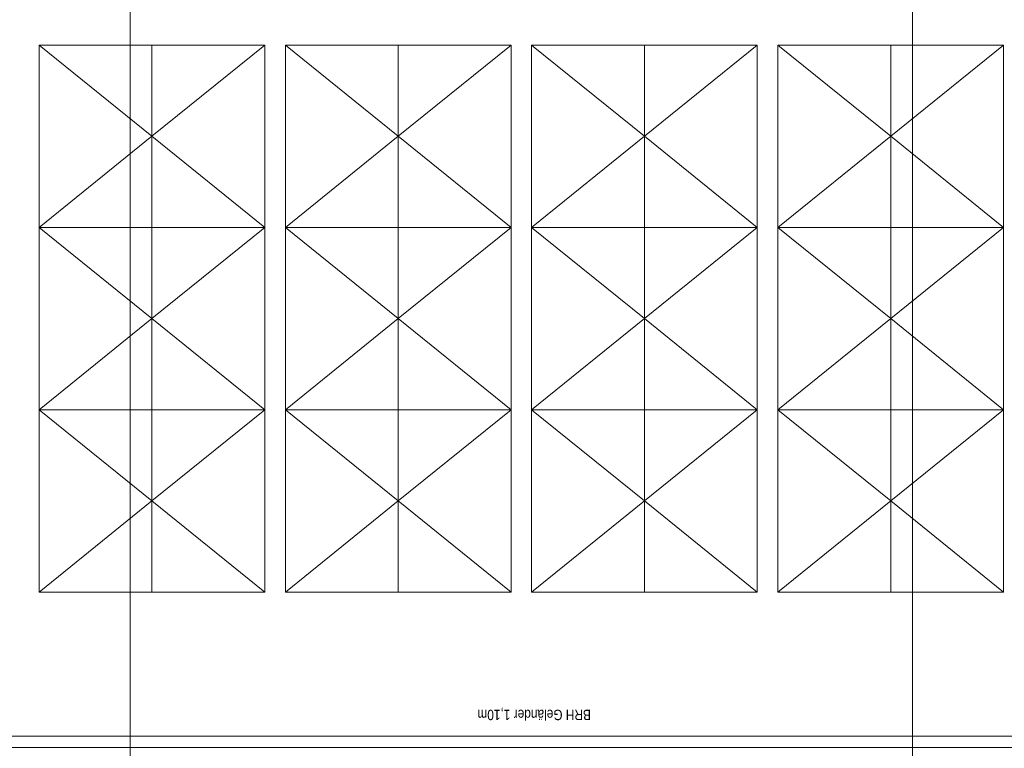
# Model space of a CAD drawing. Extents: x -740 to 300, y 62 to 1112.
# Tile 6 of 187: x -476 to -285, y 225 to 366. Entities that reach past the tile are written whole.
import ezdxf
from ezdxf.lldxf.tags import DXFTag

# ---------------------------------------------------------------- set-up
doc = ezdxf.new("R2010")
doc.units = 0
doc.layers.get('0').update_dxf_attribs({"lineweight": 13})
for name, color, linetype, lineweight, true_color in [('30 -34 Innenwände- 6 Elemente', 7, 'Continuous', 9, 0xff6633), ('30 -36 Dächer- 4 Dachbekleidungen', 7, 'Continuous', 9, 0xccccff), ('40 -44 Elektr. Anlagen- 2 Eigenstromversorgungsanlagen', 7, 'Continuous', 5, 0xff6633), ('70 -72 Beschriftung- 1 Beschriftung allgemein', 7, 'Continuous', 9, 0xff6633), ('Dachflächen Moblierung', 7, 'Continuous', 9, 0x888888)]:
    doc.layers.add(name, color=color, linetype=linetype, lineweight=lineweight, true_color=true_color)
doc.layers.add('70 -71 Achsen- 1 Gebäudeachsen', color=7, linetype='STRICHPUNKT2-A06CPVBCL0', lineweight=18)
doc.styles.get("Standard").update_dxf_attribs({"font": 'ARIALN.TTF'})
tags = doc.linetypes.add('grob-A06CPVB9L0', pattern=[14, 3, -8, 3]).pattern_tags.tags
tags[8:9] = [DXFTag(74, 4), DXFTag(75, 0), DXFTag(340, '0'), DXFTag(46, 0.0), DXFTag(50, 0.0), DXFTag(44, 0.0), DXFTag(45, 0.0)]
tags[6:7] = [DXFTag(74, 4), DXFTag(75, 0), DXFTag(340, '0'), DXFTag(46, 0.0), DXFTag(50, 0.0), DXFTag(44, 0.0), DXFTag(45, 0.0)]
tags[4:5] = [DXFTag(74, 4), DXFTag(75, 0), DXFTag(340, '0'), DXFTag(46, 0.0), DXFTag(50, 0.0), DXFTag(44, 0.0), DXFTag(45, 0.0)]
tags = doc.linetypes.add('STRICHPUNKT2-A06CPVBCL0', pattern=[12.7, 6.35, -3.175, 0, -3.175]).pattern_tags.tags
tags[10:11] = [DXFTag(74, 4), DXFTag(75, 0), DXFTag(340, '0'), DXFTag(46, 0.0), DXFTag(50, 0.0), DXFTag(44, 0.0), DXFTag(45, 0.0)]
tags[8:9] = [DXFTag(74, 4), DXFTag(75, 0), DXFTag(340, '0'), DXFTag(46, 0.0), DXFTag(50, 0.0), DXFTag(44, 0.0), DXFTag(45, 0.0)]
tags[6:7] = [DXFTag(74, 4), DXFTag(75, 0), DXFTag(340, '0'), DXFTag(46, 0.0), DXFTag(50, 0.0), DXFTag(44, 0.0), DXFTag(45, 0.0)]
tags[4:5] = [DXFTag(74, 4), DXFTag(75, 0), DXFTag(340, '0'), DXFTag(46, 0.0), DXFTag(50, 0.0), DXFTag(44, 0.0), DXFTag(45, 0.0)]

# ---------------------------------------------------------------- blocks, each defined once
blk = doc.blocks.new('Referenz-A06CPVBEL0')
at = {"layer": '30 -34 Innenwände- 6 Elemente', "color": 0, "linetype": 'Continuous', "ltscale": 0.13}
for p, q in [((-6.16, 227.11), (-682.36, 227.11)), ((-682.36, 224.91), (-3.96, 224.91))]:
    blk.add_line(p, q, dxfattribs=at)
at = {"layer": '30 -36 Dächer- 4 Dachbekleidungen', "color": 0, "linetype": 'Continuous', "ltscale": 0.13}
for p, q in [((-6.16, 227.11), (-682.36, 227.11)), ((-682.36, 224.91), (-4.16, 224.91))]:
    blk.add_line(p, q, dxfattribs=at)
at = {"layer": '40 -44 Elektr. Anlagen- 2 Eigenstromversorgungsanlagen', "color": 0, "lineweight": 9}
for p, q in [((-472.04, 325.91), (-472.04, 361.31)), ((-472.04, 361.31), (-450.12, 361.31)), ((-450.12, 361.31), (-450.12, 325.91)), ((-428.2, 361.31), (-450.12, 361.31)), ((-428.2, 325.91), (-428.2, 361.31)), ((-424.2, 325.91), (-424.2, 361.31)), ((-424.2, 361.31), (-402.28, 361.31)), ((-402.28, 361.31), (-402.28, 325.91)), ((-380.36, 361.31), (-402.28, 361.31)), ((-380.36, 325.91), (-380.36, 361.31)), ((-376.36, 325.91), (-376.36, 361.31)), ((-376.36, 361.31), (-354.44, 361.31)), ((-354.44, 361.31), (-354.44, 325.91)), ((-332.52, 361.31), (-354.44, 361.31)), ((-332.52, 325.91), (-332.52, 361.31)), ((-328.52, 325.91), (-328.52, 361.31)), ((-328.52, 361.31), (-306.6, 361.31)), ((-306.6, 361.31), (-306.6, 325.91)), ((-284.68, 361.31), (-306.6, 361.31)), ((-284.68, 325.91), (-284.68, 361.31)), ((-472.04, 290.51), (-472.04, 325.91)), ((-472.04, 325.91), (-450.12, 325.91)), ((-450.12, 325.91), (-450.12, 290.51)), ((-428.2, 325.91), (-450.12, 325.91)), ((-428.2, 290.51), (-428.2, 325.91)), ((-424.2, 290.51), (-424.2, 325.91)), ((-424.2, 325.91), (-402.28, 325.91)), ((-402.28, 325.91), (-402.28, 290.51)), ((-402.28, 325.91), (-380.36, 325.91)), ((-380.36, 290.51), (-380.36, 325.91)), ((-354.44, 325.91), (-376.36, 325.91)), ((-376.36, 290.51), (-376.36, 325.91)), ((-354.44, 325.91), (-354.44, 290.51)), ((-332.52, 325.91), (-354.44, 325.91)), ((-332.52, 290.51), (-332.52, 325.91)), ((-328.52, 290.51), (-328.52, 325.91)), ((-328.52, 325.91), (-306.6, 325.91)), ((-306.6, 325.91), (-306.6, 290.51)), ((-284.68, 325.91), (-306.6, 325.91)), ((-284.68, 290.51), (-284.68, 325.91)), ((-472.04, 255.11), (-472.04, 290.51)), ((-472.04, 290.51), (-450.12, 290.51)), ((-450.12, 290.51), (-428.2, 290.51)), ((-450.12, 290.51), (-450.12, 255.11)), ((-428.2, 255.11), (-428.2, 290.51)), ((-424.2, 255.11), (-424.2, 290.51)), ((-424.2, 290.51), (-402.28, 290.51)), ((-402.28, 290.51), (-402.28, 255.11)), ((-380.36, 290.51), (-402.28, 290.51)), ((-380.36, 255.11), (-380.36, 290.51)), ((-354.44, 290.51), (-376.36, 290.51)), ((-376.36, 255.11), (-376.36, 290.51)), ((-354.44, 290.51), (-332.52, 290.51)), ((-354.44, 290.51), (-354.44, 255.11)), ((-332.52, 255.11), (-332.52, 290.51)), ((-306.6, 290.51), (-328.52, 290.51)), ((-328.52, 255.11), (-328.52, 290.51)), ((-306.6, 290.51), (-284.68, 290.51)), ((-306.6, 290.51), (-306.6, 255.11)), ((-284.68, 255.11), (-284.68, 290.51)), ((-450.12, 255.11), (-472.04, 255.11)), ((-450.12, 255.11), (-428.2, 255.11)), ((-402.28, 255.11), (-424.2, 255.11)), ((-402.28, 255.11), (-380.36, 255.11)), ((-354.44, 255.11), (-376.36, 255.11)), ((-354.44, 255.11), (-332.52, 255.11)), ((-306.6, 255.11), (-328.52, 255.11)), ((-306.6, 255.11), (-284.68, 255.11))]:
    blk.add_line(p, q, dxfattribs=at)
at = {"layer": '70 -71 Achsen- 1 Gebäudeachsen', "color": 0, "linetype": 'STRICHPUNKT2-A06CPVBCL0', "ltscale": 0.18}
for p, q in [((-454.36, 1084.85), (-454.36, 85.41)), ((-302.36, 1084.85), (-302.36, 85.41))]:
    blk.add_line(p, q, dxfattribs=at)
at = {"layer": 'Dachflächen Moblierung', "color": 0, "linetype": 'grob-A06CPVB9L0', "lineweight": 5, "ltscale": 0.13}
for p, q in [((-472.04, 361.31), (-450.12, 343.61)), ((-428.2, 361.31), (-450.12, 343.61)), ((-424.2, 361.31), (-402.28, 343.61)), ((-380.36, 361.31), (-402.28, 343.61)), ((-376.36, 361.31), (-354.44, 343.61)), ((-332.52, 361.31), (-354.44, 343.61)), ((-328.52, 361.31), (-306.6, 343.61)), ((-284.68, 361.31), (-306.6, 343.61)), ((-450.12, 343.61), (-472.04, 325.91)), ((-450.12, 343.61), (-428.2, 325.91)), ((-402.28, 343.61), (-424.2, 325.91)), ((-402.28, 343.61), (-380.36, 325.91)), ((-354.44, 343.61), (-376.36, 325.91)), ((-354.44, 343.61), (-332.52, 325.91)), ((-306.6, 343.61), (-328.52, 325.91)), ((-306.6, 343.61), (-284.68, 325.91)), ((-472.04, 325.91), (-450.12, 308.21)), ((-428.2, 325.91), (-450.12, 308.21)), ((-424.2, 325.91), (-402.28, 308.21)), ((-380.36, 325.91), (-402.28, 308.21)), ((-376.36, 325.91), (-354.44, 308.21)), ((-332.52, 325.91), (-354.44, 308.21)), ((-328.52, 325.91), (-306.6, 308.21)), ((-284.68, 325.91), (-306.6, 308.21)), ((-450.12, 308.21), (-472.04, 290.51)), ((-450.12, 308.21), (-428.2, 290.51)), ((-402.28, 308.21), (-424.2, 290.51)), ((-402.28, 308.21), (-380.36, 290.51)), ((-354.44, 308.21), (-376.36, 290.51)), ((-354.44, 308.21), (-332.52, 290.51)), ((-306.6, 308.21), (-328.52, 290.51)), ((-306.6, 308.21), (-284.68, 290.51)), ((-472.04, 290.51), (-450.12, 272.81)), ((-428.2, 290.51), (-450.12, 272.81)), ((-424.2, 290.51), (-402.28, 272.81)), ((-380.36, 290.51), (-402.28, 272.81)), ((-376.36, 290.51), (-354.44, 272.81)), ((-332.52, 290.51), (-354.44, 272.81)), ((-328.52, 290.51), (-306.6, 272.81)), ((-284.68, 290.51), (-306.6, 272.81)), ((-450.12, 272.81), (-472.04, 255.11)), ((-450.12, 272.81), (-428.2, 255.11)), ((-402.28, 272.81), (-424.2, 255.11)), ((-402.28, 272.81), (-380.36, 255.11)), ((-354.44, 272.81), (-376.36, 255.11)), ((-354.44, 272.81), (-332.52, 255.11)), ((-306.6, 272.81), (-328.52, 255.11)), ((-306.6, 272.81), (-284.68, 255.11))]:
    blk.add_line(p, q, dxfattribs=at)
at = {"layer": '70 -72 Beschriftung- 1 Beschriftung allgemein', "color": 0, "linetype": 'Continuous', "ltscale": 0.13, "insert": (-364.84, 230.23), "char_height": 2.0138, "attachment_point": 1, "rotation": 180}
blk.add_mtext('{\\fArial Narrow;BRH Geländer 1,10m}', dxfattribs=at)

msp = doc.modelspace()

# ---------------------------------------------------------------- block references
at = {"color": 8, "lineweight": 13, "ltscale": 0.13, "true_color": 0x808080}
msp.add_blockref('Referenz-A06CPVBEL0', (0, 0), dxfattribs=at)

doc.saveas('drawing.dxf')
